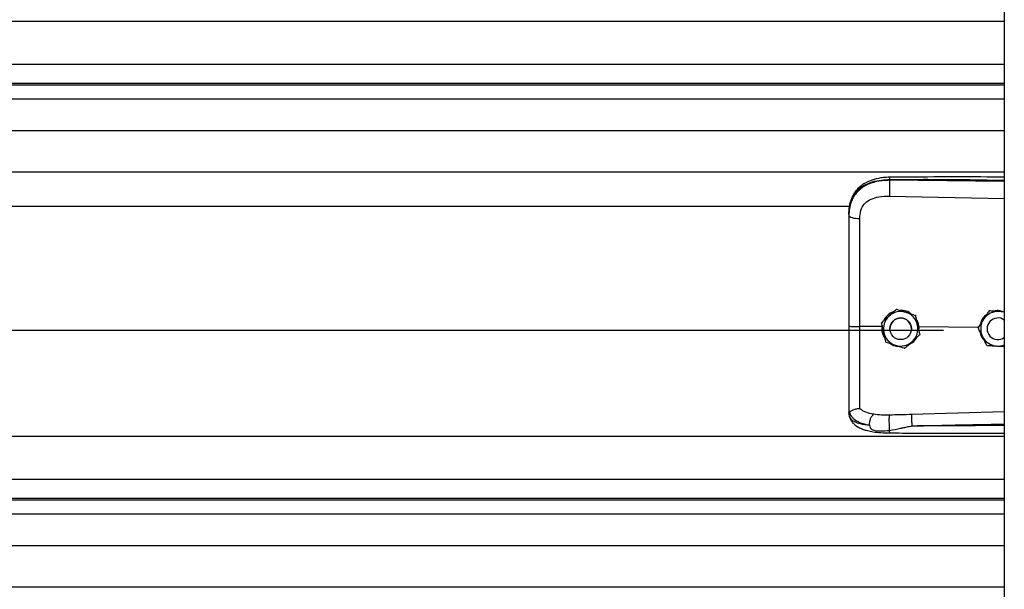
# Model space of a CAD drawing. Header units: inches. Extents: x 170 to 284, y 215 to 248.
# Tile 48 of 195: x 181.381 to 181.869, y 222.944 to 223.226. Entities that reach past the tile are written whole.
import ezdxf

# ---------------------------------------------------------------- set-up
doc = ezdxf.new("R2010")
doc.units = ezdxf.units.IN
doc.header["$LTSCALE"] = 0.25
doc.header["$MEASUREMENT"] = 0
doc.layers.add('RH BENCH MOUNT', color=7, linetype='Continuous')

msp = doc.modelspace()

# ---------------------------------------------------------------- linework, layer by layer
at = {"layer": 'RH BENCH MOUNT'}
for p, q in [((181.86935, 224.15478), (181.86935, 219.95433)), ((177.83703, 223.22576), (181.86935, 223.22576)), ((177.83703, 223.20438), (181.86935, 223.20438)), ((181.86935, 223.1949), (177.83703, 223.1949)), ((177.83703, 223.19426), (181.86935, 223.19426)), ((177.83703, 223.18724), (181.86935, 223.18724)), ((177.83703, 223.17155), (181.86935, 223.17155)), ((177.83703, 223.15117), (181.86935, 223.15117)), ((181.81251, 223.14695), (181.81251, 223.14737)), ((181.86935, 223.14642), (181.81251, 223.14695)), ((181.81241, 223.13917), (181.86935, 223.13796)), ((177.91358, 223.13409), (181.7928, 223.13409)), ((181.79231, 223.13003), (181.79231, 223.12954)), ((181.81588, 223.0831), (181.81588, 223.0831)), ((181.8253, 223.0801), (181.8253, 223.0801)), ((181.86183, 223.0823), (181.86183, 223.0823)), ((181.86287, 223.08224), (181.86183, 223.0823)), ((181.80868, 223.07451), (181.79777, 223.07461)), ((181.80857, 223.07644), (181.80857, 223.07644)), ((181.80887, 223.0751), (181.80868, 223.07451)), ((177.8672, 223.0727), (181.83919, 223.0727)), ((181.80868, 223.07451), (181.80868, 223.07451)), ((181.81264, 223.07344), (181.81264, 223.07344)), ((181.82334, 223.07344), (181.82334, 223.07344)), ((181.82712, 223.07433), (181.82657, 223.07428)), ((181.82702, 223.07221), (181.82712, 223.07433)), ((181.82712, 223.07433), (181.82712, 223.07433)), ((181.85635, 223.07405), (181.82712, 223.07433)), ((181.82741, 223.07044), (181.82741, 223.07044)), ((181.85634, 223.07408), (181.85634, 223.07408)), ((181.86085, 223.07344), (181.86085, 223.07344)), ((181.86565, 223.0649), (181.86935, 223.06466)), ((181.79231, 223.03249), (181.79231, 223.03196)), ((181.79265, 223.02998), (181.79231, 223.03196)), ((181.86935, 223.03228), (181.82342, 223.03095)), ((177.83703, 223.02031), (181.86935, 223.02031)), ((177.83703, 222.99893), (181.86935, 222.99893)), ((181.86935, 222.98945), (177.83703, 222.98945)), ((177.83703, 222.98881), (181.86935, 222.98881)), ((177.83703, 222.98179), (181.86935, 222.98179)), ((177.83703, 222.96611), (181.86935, 222.96611)), ((177.83703, 222.94572), (181.86935, 222.94572))]:
    msp.add_line(p, q, dxfattribs=at)
at = {"layer": 'RH BENCH MOUNT', "flags": 128}
msp.add_lwpolyline([(181.79231, 223.12954), (181.79242, 223.12925), (181.79272, 223.12896), (181.79322, 223.1287), (181.7939, 223.12847), (181.79472, 223.12827), (181.79567, 223.12813), (181.79669, 223.12803), (181.79777, 223.12799)], dxfattribs=at)
at = {"layer": 'RH BENCH MOUNT'}
msp.add_circle((181.81799, 223.07344), 0.00535, dxfattribs=at)
for centre, radius, start, end in [((181.81799, 223.07344), 0.00856, 132.3279, 192.3279), ((181.81799, 223.07344), 0.00856, 72.3279, 132.3279), ((181.81799, 223.07344), 0.00856, 12.3279, 72.3279), ((181.8662, 223.07344), 0.00856, 86.2935, 146.2935), ((181.81799, 223.07344), 0.00535, 0, 180), ((181.81799, 223.07344), 0.00856, 312.3279, 12.3279), ((181.8662, 223.07344), 0.00856, 146.2935, 206.2935), ((181.8662, 223.07344), 0.00535, 53.9281, 306.0719), ((181.81799, 223.07344), 0.00856, 192.3279, 252.3279), ((181.81799, 223.07344), 0.00856, 252.3279, 312.3279), ((181.8662, 223.07344), 0.00856, 206.2935, 266.2935), ((181.8662, 223.07344), 0.00856, 266.2935, 291.5923)]:
    msp.add_arc(centre, radius, start, end, dxfattribs=at)
for points, knots in [([(181.81253, 223.14846), (181.81153, 223.14842), (181.80964, 223.14835), (181.80633, 223.14782), (181.8031, 223.14692), (181.80035, 223.14562), (181.79837, 223.1443), (181.79672, 223.14285), (181.79541, 223.14126), (181.79433, 223.13951), (181.79348, 223.1376), (181.79273, 223.13508), (181.79252, 223.13314), (181.7924, 223.13207)], [0, 0, 0, 0, 0.097747, 0.185161, 0.330612, 0.436467, 0.508318, 0.585006, 0.671976, 0.730795, 0.803679, 0.891544, 1, 1, 1, 1]), ([(181.81253, 223.14844), (181.81252, 223.14845), (181.81252, 223.14846), (181.81252, 223.14834), (181.81251, 223.14805), (181.81251, 223.14764), (181.81251, 223.14737)], [0, 0, 0, 0, 0.097876, 0.335386, 0.567961, 1, 1, 1, 1]), ([(181.86935, 223.14854), (181.86646, 223.14856), (181.85583, 223.14861), (181.83688, 223.14865), (181.82084, 223.14852), (181.81253, 223.14846)], [0, 0, 0, 0, 0.153046, 0.561044, 1, 1, 1, 1]), ([(181.79231, 223.13003), (181.79237, 223.13139), (181.79249, 223.13395), (181.79346, 223.13744), (181.79475, 223.13985), (181.79612, 223.14155), (181.7972, 223.1426), (181.79826, 223.14343), (181.79925, 223.14409), (181.80048, 223.14478), (181.80207, 223.14551), (181.80474, 223.14641), (181.80827, 223.14717), (181.81118, 223.14731), (181.81251, 223.14737)], [0, 0, 0, 0, 0.130716, 0.246761, 0.357793, 0.417097, 0.479148, 0.517715, 0.55909, 0.603295, 0.663348, 0.735369, 0.879208, 1, 1, 1, 1]), ([(181.81251, 223.14695), (181.81129, 223.14692), (181.80886, 223.14685), (181.80552, 223.14623), (181.80256, 223.14529), (181.80002, 223.14407), (181.79779, 223.14253), (181.79591, 223.14069), (181.79443, 223.13856), (181.79326, 223.13599), (181.79247, 223.13293), (181.79236, 223.13067), (181.79231, 223.12954)], [0, 0, 0, 0, 0.1111704, 0.2223362, 0.3162781, 0.4102081, 0.5024031, 0.5945791, 0.6845432, 0.7745043, 0.8871807, 1, 1, 1, 1]), ([(181.81251, 223.14695), (181.81249, 223.14638), (181.81244, 223.14518), (181.8124, 223.14296), (181.81239, 223.14078), (181.8124, 223.13969), (181.81241, 223.13917)], [0, 0, 0, 0, 0.240694, 0.5, 0.759306, 1, 1, 1, 1]), ([(181.81251, 223.14737), (181.81881, 223.1474), (181.83205, 223.14749), (181.851, 223.14731), (181.86364, 223.14709), (181.86935, 223.14699)], [0, 0, 0, 0, 0.33267, 0.698436, 1, 1, 1, 1]), ([(181.79819, 223.13193), (181.79819, 223.13193), (181.7983, 223.13229), (181.79879, 223.13369), (181.80033, 223.1359), (181.8034, 223.1378), (181.80751, 223.13901), (181.81066, 223.13911), (181.81241, 223.13917)], [0, 0, 0, 0, 0.000004, 0.065095, 0.26167, 0.475311, 0.709366, 1, 1, 1, 1]), ([(181.79231, 223.12954), (181.79231, 223.12591), (181.79231, 223.11864), (181.79231, 223.10756), (181.79231, 223.09638), (181.79231, 223.08541), (181.79231, 223.07816), (181.79231, 223.07468)], [0, 0, 0, 0, 0.202757, 0.406104, 0.60886, 0.812207, 1, 1, 1, 1]), ([(181.79777, 223.12799), (181.79784, 223.12932), (181.79791, 223.13064), (181.79819, 223.13193), (181.79819, 223.13193)], [0, 0, 0, 0, 0.9999804, 1, 1, 1, 1]), ([(181.79777, 223.07461), (181.79777, 223.07461), (181.79777, 223.078), (181.79777, 223.08505), (181.79777, 223.09572), (181.79777, 223.10659), (181.79777, 223.11738), (181.79777, 223.12446), (181.79777, 223.12799)], [0, 0, 0, 0, 0.000001, 0.187792, 0.390844, 0.593896, 0.796948, 1, 1, 1, 1]), ([(181.80857, 223.07644), (181.80908, 223.0769), (181.8101, 223.07784), (181.81135, 223.07897), (181.81207, 223.07962), (181.81223, 223.07977)], [0, 0, 0, 0, 0.4299704, 0.8700602, 1, 1, 1, 1]), ([(181.80857, 223.07644), (181.80908, 223.0769), (181.8101, 223.07783), (181.81135, 223.07897), (181.81207, 223.07962), (181.81223, 223.07977)], [0, 0, 0, 0, 0.42997, 0.87006, 1, 1, 1, 1]), ([(181.8146, 223.08193), (181.81447, 223.0819), (181.81332, 223.08165), (181.81156, 223.08019), (181.80994, 223.07858), (181.80961, 223.07747), (181.80958, 223.07736)], [0, 0, 0, 0, 0.059315, 0.505277, 0.94972, 1, 1, 1, 1]), ([(181.81223, 223.07977), (181.81317, 223.08063), (181.81442, 223.08177), (181.81559, 223.08283), (181.81588, 223.0831)], [0, 0, 0, 0, 0.749773, 1, 1, 1, 1]), ([(181.81223, 223.07977), (181.81317, 223.08063), (181.81442, 223.08177), (181.81559, 223.08283), (181.81588, 223.0831)], [0, 0, 0, 0, 0.749773, 1, 1, 1, 1]), ([(181.81588, 223.0831), (181.81628, 223.08297), (181.81778, 223.08249), (181.8194, 223.08198), (181.82059, 223.0816)], [0, 0, 0, 0, 0.264307, 1, 1, 1, 1]), ([(181.81588, 223.0831), (181.81628, 223.08297), (181.81778, 223.08249), (181.8194, 223.08198), (181.82059, 223.0816)], [0, 0, 0, 0, 0.2643068, 1, 1, 1, 1]), ([(181.82325, 223.08075), (181.8229, 223.08104), (181.82173, 223.08199), (181.81968, 223.08255), (181.81811, 223.08256), (181.81758, 223.08256)], [0, 0, 0, 0, 0.225517, 0.735556, 1, 1, 1, 1]), ([(181.82059, 223.0816), (181.82078, 223.08154), (181.82223, 223.08108), (181.82383, 223.08057), (181.82516, 223.08014), (181.8253, 223.0801)], [0, 0, 0, 0, 0.115647, 0.904534, 1, 1, 1, 1]), ([(181.82059, 223.0816), (181.82078, 223.08154), (181.82223, 223.08107), (181.82383, 223.08056), (181.82516, 223.08014), (181.8253, 223.0801)], [0, 0, 0, 0, 0.115647, 0.904534, 1, 1, 1, 1]), ([(181.8253, 223.0801), (181.82545, 223.07943), (181.82574, 223.07807), (181.8261, 223.07643), (181.82631, 223.07548), (181.82636, 223.07527)], [0, 0, 0, 0, 0.4299704, 0.8700602, 1, 1, 1, 1]), ([(181.8253, 223.0801), (181.82545, 223.07943), (181.82574, 223.07808), (181.8261, 223.07643), (181.82631, 223.07549), (181.82636, 223.07527)], [0, 0, 0, 0, 0.4299704, 0.8700602, 1, 1, 1, 1]), ([(181.86048, 223.08029), (181.86016, 223.08007), (181.85901, 223.07929), (181.85792, 223.07769), (181.85762, 223.07628), (181.85753, 223.07587)], [0, 0, 0, 0, 0.212514, 0.767063, 1, 1, 1, 1]), ([(181.86183, 223.0823), (181.86145, 223.08173), (181.86068, 223.08058), (181.85974, 223.07918), (181.85921, 223.07837), (181.85908, 223.07819)], [0, 0, 0, 0, 0.4299704, 0.8700602, 1, 1, 1, 1]), ([(181.86183, 223.0823), (181.86145, 223.08173), (181.86068, 223.08058), (181.85974, 223.07918), (181.85921, 223.07838), (181.85908, 223.07819)], [0, 0, 0, 0, 0.4299704, 0.8700602, 1, 1, 1, 1]), ([(181.86676, 223.08198), (181.86549, 223.08207), (181.86379, 223.08217), (181.86222, 223.08228), (181.86183, 223.0823)], [0, 0, 0, 0, 0.749773, 1, 1, 1, 1]), ([(181.86883, 223.08185), (181.86817, 223.08205), (181.8669, 223.08244), (181.86533, 223.08246), (181.86455, 223.0822), (181.86438, 223.08214)], [0, 0, 0, 0, 0.4565421, 0.8775021, 1, 1, 1, 1]), ([(181.86935, 223.08181), (181.86871, 223.08186), (181.86785, 223.08191), (181.86698, 223.08197), (181.86676, 223.08198)], [0, 0, 0, 0, 0.748622, 1, 1, 1, 1]), ([(181.79231, 223.07468), (181.79231, 223.07164), (181.79231, 223.06547), (181.79231, 223.05668), (181.79231, 223.04852), (181.79231, 223.04194), (181.79231, 223.03655), (181.79231, 223.03385), (181.79231, 223.03249)], [0, 0, 0, 0, 0.187091, 0.380392, 0.555876, 0.736448, 0.867195, 1, 1, 1, 1]), ([(181.79777, 223.03392), (181.79777, 223.03418), (181.79777, 223.03576), (181.79777, 223.03919), (181.79777, 223.04479), (181.79777, 223.05123), (181.79777, 223.05846), (181.79777, 223.06633), (181.79777, 223.07186), (181.79777, 223.07461), (181.79777, 223.07461)], [0, 0, 0, 0, 0.031558, 0.189146, 0.346734, 0.504328, 0.661923, 0.83096, 0.999998, 1, 1, 1, 1]), ([(181.80963, 223.07161), (181.80936, 223.07286), (181.809, 223.07451), (181.80866, 223.07606), (181.80857, 223.07644)], [0, 0, 0, 0, 0.7497734, 1, 1, 1, 1]), ([(181.82712, 223.07433), (181.82712, 223.07433), (181.82702, 223.07531), (181.82676, 223.0767), (181.82596, 223.07779), (181.82574, 223.07809)], [0, 0, 0, 0, 0.00002, 0.727264, 1, 1, 1, 1]), ([(181.82636, 223.07527), (181.82663, 223.07403), (181.82699, 223.07237), (181.82733, 223.07083), (181.82741, 223.07044)], [0, 0, 0, 0, 0.749773, 1, 1, 1, 1]), ([(181.82636, 223.07527), (181.82663, 223.07403), (181.82699, 223.07237), (181.82733, 223.07083), (181.82741, 223.07044)], [0, 0, 0, 0, 0.749773, 1, 1, 1, 1]), ([(181.85908, 223.07819), (181.85838, 223.07713), (181.85744, 223.07572), (181.85656, 223.07441), (181.85634, 223.07408)], [0, 0, 0, 0, 0.749773, 1, 1, 1, 1]), ([(181.85908, 223.07819), (181.85838, 223.07713), (181.85744, 223.07572), (181.85656, 223.07441), (181.85634, 223.07408)], [0, 0, 0, 0, 0.749773, 1, 1, 1, 1]), ([(181.80868, 223.07451), (181.80865, 223.07405), (181.80854, 223.07262), (181.80896, 223.07046), (181.80991, 223.0691), (181.8103, 223.06855)], [0, 0, 0, 0, 0.215662, 0.681463, 1, 1, 1, 1]), ([(181.81068, 223.06678), (181.81054, 223.06745), (181.81024, 223.06881), (181.80988, 223.07045), (181.80968, 223.0714), (181.80963, 223.07161)], [0, 0, 0, 0, 0.4299704, 0.8700602, 1, 1, 1, 1]), ([(181.82741, 223.07044), (181.8269, 223.06998), (181.82588, 223.06905), (181.82463, 223.06791), (181.82392, 223.06726), (181.82376, 223.06711)], [0, 0, 0, 0, 0.4299704, 0.8700602, 1, 1, 1, 1]), ([(181.85853, 223.06965), (181.85844, 223.06982), (181.85777, 223.0712), (181.85702, 223.0727), (181.85641, 223.07395), (181.85634, 223.07408)], [0, 0, 0, 0, 0.115647, 0.904534, 1, 1, 1, 1]), ([(181.85728, 223.07219), (181.85732, 223.07172), (181.85747, 223.07033), (181.85832, 223.06873), (181.85925, 223.06792), (181.85948, 223.06772)], [0, 0, 0, 0, 0.27167, 0.8211147, 1, 1, 1, 1]), ([(181.81068, 223.06678), (181.81108, 223.06666), (181.81259, 223.06618), (181.8142, 223.06566), (181.81539, 223.06528)], [0, 0, 0, 0, 0.264307, 1, 1, 1, 1]), ([(181.81284, 223.0661), (181.81292, 223.06603), (181.8138, 223.0653), (181.81537, 223.06482), (181.8168, 223.06473), (181.8172, 223.06471)], [0, 0, 0, 0, 0.06741, 0.74151, 1, 1, 1, 1]), ([(181.81539, 223.06528), (181.81558, 223.06522), (181.81704, 223.06476), (181.81864, 223.06425), (181.81996, 223.06383), (181.8201, 223.06378)], [0, 0, 0, 0, 0.1156469, 0.9045343, 1, 1, 1, 1]), ([(181.82376, 223.06711), (181.82282, 223.06626), (181.82156, 223.06511), (181.82039, 223.06405), (181.8201, 223.06378)], [0, 0, 0, 0, 0.7497734, 1, 1, 1, 1]), ([(181.8224, 223.06588), (181.82291, 223.06614), (181.82431, 223.06686), (181.82556, 223.06809), (181.82593, 223.06907), (181.82595, 223.06911)], [0, 0, 0, 0, 0.353696, 0.977746, 1, 1, 1, 1]), ([(181.86072, 223.06522), (181.86053, 223.06559), (181.85983, 223.06701), (181.85908, 223.06853), (181.85853, 223.06965)], [0, 0, 0, 0, 0.264307, 1, 1, 1, 1]), ([(181.86072, 223.06522), (181.8614, 223.06517), (181.86278, 223.06508), (181.86447, 223.06497), (181.86543, 223.06491), (181.86565, 223.0649)], [0, 0, 0, 0, 0.42997, 0.87006, 1, 1, 1, 1]), ([(181.79231, 223.03249), (181.79231, 223.03249), (181.79231, 223.03248), (181.79232, 223.03237), (181.79242, 223.03229), (181.7925, 223.03222)], [0, 0, 0, 0, 0.011935, 0.118982, 1, 1, 1, 1]), ([(181.7925, 223.03224), (181.79278, 223.03152), (181.79335, 223.03003), (181.7954, 223.0282), (181.79839, 223.02664), (181.80111, 223.02602), (181.80251, 223.0257)], [0, 0, 0, 0, 0.230526, 0.473488, 0.729738, 1, 1, 1, 1]), ([(181.79251, 223.03224), (181.79256, 223.03223), (181.79266, 223.03221), (181.79295, 223.0324), (181.79342, 223.03273), (181.79429, 223.03331), (181.79577, 223.03393), (181.79711, 223.03392), (181.79777, 223.03392)], [0, 0, 0, 0, 0.113677, 0.23335, 0.362069, 0.501916, 0.755745, 1, 1, 1, 1]), ([(181.8046, 223.0311), (181.80323, 223.03139), (181.80115, 223.03182), (181.79897, 223.03286), (181.79817, 223.03357), (181.79777, 223.03392)], [0, 0, 0, 0, 0.490199, 0.743885, 1, 1, 1, 1]), ([(181.80251, 223.0257), (181.80254, 223.02623), (181.80259, 223.02733), (181.80307, 223.02899), (181.80377, 223.03038), (181.80433, 223.03086), (181.8046, 223.0311)], [0, 0, 0, 0, 0.240768, 0.5, 0.759232, 1, 1, 1, 1]), ([(181.81243, 223.03069), (181.81108, 223.03068), (181.80838, 223.03067), (181.80587, 223.03095), (181.80462, 223.0311)], [0, 0, 0, 0, 0.500392, 1, 1, 1, 1]), ([(181.81252, 223.02312), (181.8125, 223.02336), (181.81247, 223.02387), (181.81242, 223.02488), (181.81239, 223.02607), (181.81236, 223.02734), (181.81236, 223.02854), (181.81237, 223.02954), (181.8124, 223.03028), (181.81242, 223.03056), (181.81243, 223.03069)], [0, 0, 0, 0, 0.109851, 0.231726, 0.363178, 0.5, 0.636822, 0.768274, 0.890149, 1, 1, 1, 1]), ([(181.82342, 223.03095), (181.82159, 223.0309), (181.81792, 223.03081), (181.81426, 223.03073), (181.81243, 223.03069)], [0, 0, 0, 0, 0.49998, 1, 1, 1, 1]), ([(181.82342, 223.03095), (181.82341, 223.03071), (181.8234, 223.03035), (181.8234, 223.02948), (181.82341, 223.02871), (181.82342, 223.02785), (181.82345, 223.02669), (181.82348, 223.02585), (181.82349, 223.0253)], [0, 0, 0, 0, 0.2394508, 0.3683426, 0.4999696, 0.6316011, 0.7605056, 1, 1, 1, 1]), ([(181.80251, 223.0257), (181.80197, 223.02576), (181.80066, 223.02589), (181.79926, 223.02612), (181.79831, 223.02631), (181.79707, 223.02659), (181.79539, 223.02716), (181.79357, 223.02828), (181.79296, 223.0294), (181.79265, 223.02998)], [0, 0, 0, 0, 0.1091879, 0.2608187, 0.3077984, 0.3355236, 0.5627887, 0.774954, 1, 1, 1, 1]), ([(181.79267, 223.02993), (181.79286, 223.02934), (181.79321, 223.02824), (181.79422, 223.02682), (181.79535, 223.02575), (181.7965, 223.02495), (181.79755, 223.02439), (181.79849, 223.02398), (181.79974, 223.02351), (181.80168, 223.02295), (181.80456, 223.02239), (181.80829, 223.02197), (181.81108, 223.0219), (181.81256, 223.02187)], [0, 0, 0, 0, 0.098431, 0.184822, 0.257308, 0.315887, 0.372274, 0.41214, 0.461592, 0.557588, 0.682876, 0.830318, 1, 1, 1, 1]), ([(181.82349, 223.0253), (181.82739, 223.02539), (181.83566, 223.02561), (181.84878, 223.02589), (181.85972, 223.0261), (181.86674, 223.02623), (181.86892, 223.02627), (181.86935, 223.02627)], [0, 0, 0, 0, 0.25516, 0.541071, 0.857735, 0.971288, 1, 1, 1, 1]), ([(181.80251, 223.02569), (181.80259, 223.02532), (181.80269, 223.02481), (181.80306, 223.02421), (181.80348, 223.02378), (181.80429, 223.02333), (181.80576, 223.02297), (181.80853, 223.02273), (181.81092, 223.02296), (181.81252, 223.02312)], [0, 0, 0, 0, 0.100127, 0.139586, 0.189714, 0.258234, 0.369736, 0.580348, 1, 1, 1, 1]), ([(181.81252, 223.02312), (181.8143, 223.02347), (181.81609, 223.02382), (181.8179, 223.02418), (181.81797, 223.0242), (181.81821, 223.02424), (181.81908, 223.02442), (181.82072, 223.02474), (181.82225, 223.0251), (181.82315, 223.02526), (181.82323, 223.02527)], [0, 0, 0, 0, 0.502275, 0.504579, 0.508657, 0.522131, 0.570331, 0.751426, 0.97869, 1, 1, 1, 1]), ([(181.81256, 223.02189), (181.81256, 223.02188), (181.81256, 223.02182), (181.81255, 223.02201), (181.81253, 223.02233), (181.81252, 223.02277), (181.81252, 223.02306), (181.81252, 223.02312)], [0, 0, 0, 0, 0.034367, 0.324567, 0.621015, 0.917463, 1, 1, 1, 1]), ([(181.81256, 223.02187), (181.81676, 223.02184), (181.82573, 223.0218), (181.84008, 223.02176), (181.85481, 223.02173), (181.86477, 223.02173), (181.86935, 223.02173)], [0, 0, 0, 0, 0.221632, 0.474149, 0.757648, 1, 1, 1, 1]), ([(181.86935, 223.02563), (181.86676, 223.0256), (181.86169, 223.02553), (181.85413, 223.02545), (181.84647, 223.02538), (181.83872, 223.02533), (181.83099, 223.0253), (181.82596, 223.0253), (181.82349, 223.0253)], [0, 0, 0, 0, 0.169941, 0.331425, 0.494842, 0.670531, 0.838916, 1, 1, 1, 1])]:
    msp.add_open_spline(points, degree=3, knots=knots, dxfattribs=at)
msp.add_open_spline([(181.79231, 223.07468), (181.79239, 223.07467), (181.79255, 223.07466), (181.79381, 223.07463), (181.79561, 223.07462), (181.79705, 223.07461), (181.79777, 223.07461)], degree=3, dxfattribs=at)

doc.saveas('drawing.dxf')
